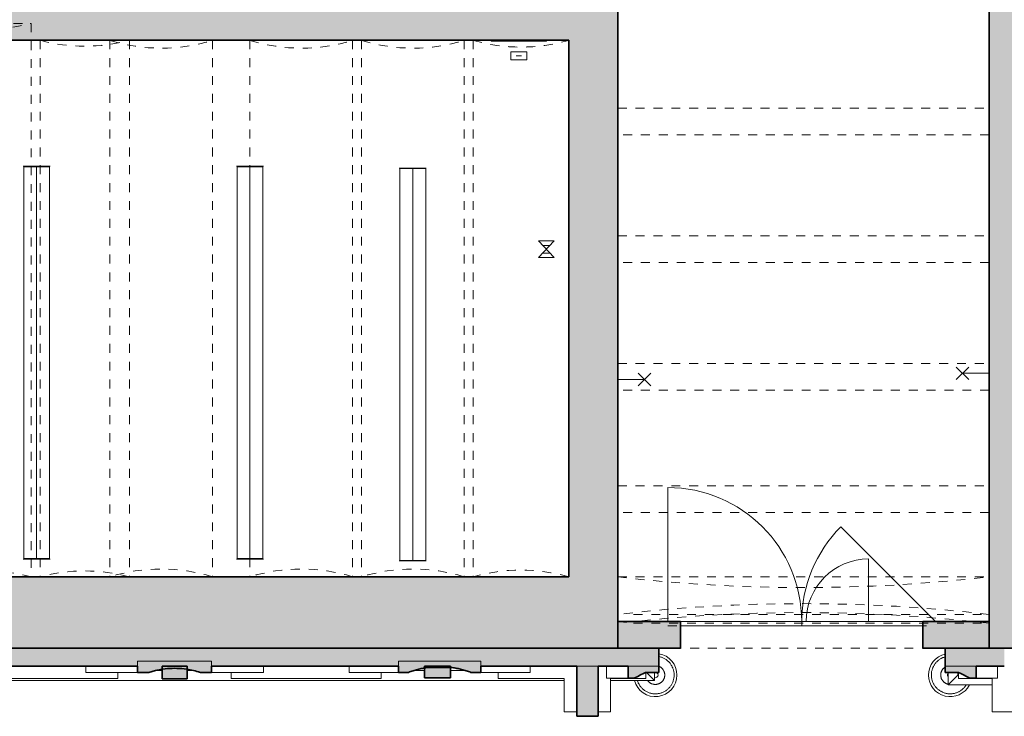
# Model space of a CAD drawing. Header units: metres. Extents: x -0.2 to 46.6, y -4.9 to 28.
# Tile 5 of 15: x 11 to 22, y -0.2 to 7.6. Entities that reach past the tile are written whole.
import ezdxf

# ---------------------------------------------------------------- set-up
doc = ezdxf.new("R2010")
doc.units = ezdxf.units.M
doc.linetypes.add('AV - Cerch_ 1 tecka 4mm', pattern=[0.006, 0.004, -0.001, 0, -0.001])
doc.layers.add('AV-SRAFY', color=7, linetype='Continuous', lineweight=35)
doc.layers.add('AV-STAVBA', color=7, linetype='Continuous', lineweight=18)

# ---------------------------------------------------------------- blocks, each defined once
blk = doc.blocks.new('GM_Otvor s klenutým nadpražím - 4160x5200-1335175-1NP mezipatro')
at = {"layer": 'AV-STAVBA', "color": 254, "linetype": 'AV - Cerch_ 1 tecka 4mm', "lineweight": 13, "true_color": 0xcccccc}
for p, q in [((-2.08, 0.45), (2.08, 0.45)), ((1.996, -0.07), (-1.996, -0.07))]:
    blk.add_line(p, q, dxfattribs=at)
for centre, start, end in [((0, 18.417), 263.3963, 276.6037), ((0, -18.037), 83.3963, 96.6037)]:
    blk.add_arc(centre, 18.087, start, end, dxfattribs=at)
blk = doc.blocks.new('DO_2_Ocel__členěné dřevěné vrata - 1500x1970-1358107-1NP mezipatro')
at = {"layer": 'AV-STAVBA', "color": 254, "true_color": 0xcccccc}
for p, q in [((-1.5, 1.65), (-1.5, 0.15)), ((1.5, 0.15), (0.439, 1.211)), ((0.75, 0.85), (0.75, 0.15)), ((-1.356, 0.15), (1.356, 0.15)), ((0, 0.15), (0, 0.1)), ((-1.356, 0.1), (1.356, 0.1))]:
    blk.add_line(p, q, dxfattribs=at)
at = {"layer": 'AV-STAVBA', "color": 254, "linetype": 'AV - Cerch_ 1 tecka 4mm', "true_color": 0xcccccc}
for p, q in [((-1.65, 0.15), (1.65, 0.15)), ((-1.5, 0.15), (1.5, 0.15)), ((-1.5, 0.1), (1.5, 0.1)), ((1.65, -0.15), (-1.65, -0.15))]:
    blk.add_line(p, q, dxfattribs=at)
at = {"layer": 'AV-STAVBA', "color": 254, "true_color": 0xcccccc}
for centre, radius, start, end in [((-1.5, 0.15), 1.5, 360, 90), ((1.5, 0.15), 1.5, 135, 180), ((0.75, 0.15), 0.7, 90, 180)]:
    blk.add_arc(centre, radius, start, end, dxfattribs=at)
blk = doc.blocks.new('GM_Void_valená klenba - GM_Void_valená klenba-1557068-1NP mezipatro')
at = {"layer": 'AV-STAVBA', "color": 254, "linetype": 'AV - Cerch_ 1 tecka 4mm', "lineweight": 13, "true_color": 0xcccccc}
for p, q in [((-0.5, 3.1), (-0.5, -3.1)), ((-0.5, 3.1), (0.5, 3.1)), ((0.5, 3.1), (0.5, -3.1)), ((-0.5, -3.1), (0.5, -3.1))]:
    blk.add_line(p, q, dxfattribs=at)
for centre, start, end in [((0, 4.964), 254.9853, 285.0147), ((0, -4.964), 74.9853, 105.0147)]:
    blk.add_arc(centre, 1.93, start, end, dxfattribs=at)
blk = doc.blocks.new('GM_Void_valená klenba - GM_Void_valená klenba-1557067-1NP mezipatro')
at = {"layer": 'AV-STAVBA', "color": 254, "linetype": 'AV - Cerch_ 1 tecka 4mm', "lineweight": 13, "true_color": 0xcccccc}
for p, q in [((-0.5, 3.005), (-0.5, -3.005)), ((-0.5, 3.005), (0.5, 3.005)), ((0.5, 3.005), (0.5, -3.005)), ((-0.5, -3.005), (0.5, -3.005))]:
    blk.add_line(p, q, dxfattribs=at)
for centre, start, end in [((0, 4.869), 254.9853, 285.0147), ((0, -4.869), 74.9853, 105.0147)]:
    blk.add_arc(centre, 1.93, start, end, dxfattribs=at)
blk = doc.blocks.new('GM_Void_valená klenba - GM_Void_valená klenba-1557066-1NP mezipatro')
at = {"layer": 'AV-STAVBA', "color": 254, "linetype": 'AV - Cerch_ 1 tecka 4mm', "lineweight": 13, "true_color": 0xcccccc}
for p, q in [((-0.575, 3.005), (-0.575, -3.005)), ((-0.575, 3.005), (0.575, 3.005)), ((0.575, 3.005), (0.575, -3.005)), ((-0.575, -3.005), (0.575, -3.005))]:
    blk.add_line(p, q, dxfattribs=at)
for centre, start, end in [((0, 4.847), 252.6668, 287.3332), ((0, -4.847), 72.6668, 107.3332)]:
    blk.add_arc(centre, 1.93, start, end, dxfattribs=at)
blk = doc.blocks.new('GM_Void_valená klenba - GM_Void_valená klenba-1557065-1NP mezipatro')
at = {"layer": 'AV-STAVBA', "color": 254, "linetype": 'AV - Cerch_ 1 tecka 4mm', "lineweight": 13, "true_color": 0xcccccc}
for p, q in [((-0.535, 3.005), (-0.535, -3.005)), ((-0.535, 3.005), (0.535, 3.005)), ((0.535, 3.005), (0.535, -3.005)), ((-0.535, -3.005), (0.535, -3.005))]:
    blk.add_line(p, q, dxfattribs=at)
for centre, start, end in [((0, 4.859), 253.9067, 286.0933), ((0, -4.859), 73.9067, 106.0933)]:
    blk.add_arc(centre, 1.93, start, end, dxfattribs=at)
blk = doc.blocks.new('SFR_Trám_obdelník - 300x380-1644687-1NP mezipatro')
at = {"layer": 'AV-STAVBA', "color": 254, "linetype": 'AV - Cerch_ 1 tecka 4mm', "lineweight": 13, "true_color": 0xcccccc}
for p, q in [((-2.08, -0.15), (-2.08, 0.15)), ((-2.08, 0.15), (2.08, 0.15)), ((2.08, 0.15), (2.08, -0.15)), ((2.08, -0.15), (-2.08, -0.15))]:
    blk.add_line(p, q, dxfattribs=at)
blk = doc.blocks.new('Zdobná fasáda 1NP - Zdobná fasáda 1NP-1554848-1NP mezipatro')
at = {"layer": 'AV-STAVBA', "true_color": 0xcccccc}
for points in [[(13.114, 0.278), (13.114, 0.403), (12.286, 0.403), (12.286, 0.278), (12.411, 0.278), (12.462, 0.293), (12.514, 0.304), (12.567, 0.314), (12.62, 0.32), (12.673, 0.323), (12.727, 0.323), (12.78, 0.32), (12.833, 0.314), (12.886, 0.304), (12.938, 0.293), (12.989, 0.278)], [(12.56, 0.206), (12.84, 0.206), (12.84, 0.348), (12.56, 0.348), (12.56, 0.321)], [(16.019, 0.278), (16.13, 0.278), (16.13, 0.403), (15.21, 0.403), (15.21, 0.278), (15.321, 0.278), (15.372, 0.295), (15.424, 0.31), (15.476, 0.323), (15.53, 0.332), (15.81, 0.332), (15.869, 0.321), (15.916, 0.31), (15.968, 0.295)], [(15.5, 0.215), (15.79, 0.215), (15.79, 0.348), (15.5, 0.348), (15.5, 0.321)], [(17.205, -0.214), (17.445, -0.214), (17.445, 0.348), (17.205, 0.348), (17.205, 0.321)]]:
    blk.add_hatch(color=254, dxfattribs=at).paths.add_polyline_path(points)
h = blk.add_hatch(color=254, dxfattribs=at)
h.paths.add_polyline_path([(17.82, 0.212), (17.848, 0.212), (17.977, 0.277), (18.126, 0.277), (18.126, 0.348), (17.781, 0.348), (17.781, 0.212)])
h.paths.add_polyline_path([(21.678, 0.212), (21.678, 0.348), (21.334, 0.348), (21.334, 0.277), (21.483, 0.277), (21.611, 0.212), (21.647, 0.212)])
at = {"layer": 'AV-STAVBA', "color": 254, "true_color": 0xcccccc}
for p, q in [((11.705, 0.348), (11.705, 0.278)), ((13.114, 0.403), (12.286, 0.403)), ((12.286, 0.403), (12.286, 0.348)), ((13.114, 0.348), (13.114, 0.403)), ((13.695, 0.278), (13.695, 0.348)), ((14.655, 0.348), (14.655, 0.278)), ((16.13, 0.403), (15.21, 0.403)), ((15.21, 0.403), (15.21, 0.348)), ((16.13, 0.348), (16.13, 0.403)), ((16.685, 0.278), (16.685, 0.348)), ((17.445, 0.348), (17.205, 0.348)), ((17.54, 0.348), (17.54, 0.212)), ((17.54, 0.212), (17.54, 0.348)), ((18.126, 0.348), (17.781, 0.348)), ((21.678, 0.348), (21.334, 0.348)), ((21.919, 0.348), (21.919, 0.212)), ((11.705, 0.278), (12.286, 0.278)), ((12.065, 0.278), (12.065, 0.208)), ((12.487, 0.298), (12.56, 0.298)), ((12.84, 0.298), (12.913, 0.298)), ((13.114, 0.278), (13.695, 0.278)), ((13.335, 0.208), (13.335, 0.278)), ((14.655, 0.278), (15.21, 0.278)), ((15.015, 0.278), (15.015, 0.208)), ((15.382, 0.298), (15.5, 0.298)), ((15.79, 0.298), (15.958, 0.298)), ((16.13, 0.278), (16.685, 0.278)), ((16.325, 0.208), (16.325, 0.278)), ((17.98, 0.277), (17.98, 0.208)), ((18.075, 0.188), (17.986, 0.277)), ((18.075, 0.276), (18.075, 0.188)), ((21.365, 0.138), (21.365, 0.276)), ((21.475, 0.248), (21.365, 0.138)), ((21.475, 0.248), (21.475, 0.277)), ((21.48, 0.248), (21.475, 0.248)), ((21.48, 0.208), (21.48, 0.277)), ((17.065, 0.188), (5.63, 0.188)), ((12.065, 0.208), (10.425, 0.208)), ((15.015, 0.208), (13.335, 0.208)), ((17.065, 0.208), (16.325, 0.208)), ((17.065, 0.208), (17.065, -0.165)), ((17.54, 0.212), (17.781, 0.212)), ((17.585, -0.165), (17.585, 0.208)), ((17.585, 0.208), (17.98, 0.208)), ((18.075, 0.188), (17.585, 0.188)), ((21.86, 0.138), (21.365, 0.138)), ((21.48, 0.208), (21.86, 0.208)), ((21.678, 0.212), (21.919, 0.212)), ((21.86, 0.208), (21.86, -0.165)), ((17.065, -0.165), (17.205, -0.165)), ((17.445, -0.165), (17.585, -0.165)), ((21.86, -0.165), (22.38, -0.165))]:
    blk.add_line(p, q, dxfattribs=at)
at = {"layer": 'AV-STAVBA', "color": 254, "lineweight": 35, "true_color": 0xcccccc}
for p, q in [((12.286, 0.348), (12.286, 0.278)), ((12.56, 0.348), (12.56, 0.206)), ((12.84, 0.348), (12.56, 0.348)), ((12.84, 0.206), (12.84, 0.348)), ((13.114, 0.278), (13.114, 0.348)), ((15.21, 0.348), (15.21, 0.278)), ((15.5, 0.348), (15.5, 0.215)), ((15.79, 0.348), (15.5, 0.348)), ((15.53, 0.332), (15.81, 0.332)), ((15.79, 0.215), (15.79, 0.348)), ((16.13, 0.278), (16.13, 0.348)), ((17.205, 0.348), (17.205, -0.214)), ((17.445, -0.214), (17.445, 0.348)), ((17.781, 0.348), (17.781, 0.212)), ((18.126, 0.277), (18.126, 0.348)), ((21.334, 0.348), (21.334, 0.277)), ((21.678, 0.212), (21.678, 0.348)), ((12.286, 0.278), (12.411, 0.278)), ((12.989, 0.278), (13.114, 0.278)), ((15.21, 0.278), (15.321, 0.278)), ((16.019, 0.278), (16.13, 0.278)), ((17.977, 0.277), (18.126, 0.277)), ((21.334, 0.277), (21.483, 0.277)), ((12.56, 0.206), (12.84, 0.206)), ((15.5, 0.215), (15.79, 0.215)), ((17.781, 0.212), (17.848, 0.212)), ((21.611, 0.212), (21.678, 0.212)), ((17.205, -0.214), (17.445, -0.214))]:
    blk.add_line(p, q, dxfattribs=at)
at = {"layer": 'AV-STAVBA', "color": 254, "true_color": 0xcccccc, "flags": 128}
for points in [[(18.297, 0.248), (18.296, 0.257), (18.296, 0.265), (18.295, 0.273), (18.294, 0.282), (18.292, 0.29), (18.291, 0.298), (18.288, 0.306), (18.286, 0.314), (18.283, 0.322), (18.28, 0.33), (18.276, 0.338), (18.273, 0.345), (18.269, 0.353), (18.264, 0.36), (18.26, 0.367), (18.255, 0.374), (18.25, 0.381), (18.244, 0.387), (18.239, 0.393), (18.233, 0.399), (18.226, 0.405), (18.22, 0.411), (18.214, 0.416), (18.207, 0.421), (18.2, 0.425), (18.193, 0.43), (18.185, 0.434), (18.178, 0.438), (18.17, 0.441), (18.162, 0.445), (18.154, 0.447), (18.146, 0.45), (18.138, 0.452), (18.13, 0.454), (18.126, 0.455)], [(21.334, 0.452), (21.332, 0.451), (21.324, 0.449), (21.316, 0.446), (21.308, 0.443), (21.301, 0.44), (21.293, 0.436), (21.286, 0.432), (21.278, 0.428), (21.271, 0.423), (21.264, 0.419), (21.258, 0.413), (21.251, 0.408), (21.245, 0.402), (21.239, 0.397), (21.233, 0.391), (21.227, 0.384), (21.222, 0.378), (21.217, 0.371), (21.212, 0.364), (21.208, 0.357), (21.204, 0.35), (21.2, 0.342), (21.196, 0.334), (21.193, 0.327), (21.19, 0.319), (21.187, 0.311), (21.185, 0.303), (21.183, 0.295), (21.181, 0.286), (21.18, 0.278), (21.179, 0.27), (21.178, 0.261), (21.178, 0.253), (21.178, 0.248)], [(18.192, 0.248), (18.191, 0.252), (18.191, 0.257), (18.191, 0.261), (18.19, 0.265), (18.189, 0.269), (18.189, 0.273), (18.187, 0.277), (18.186, 0.281), (18.185, 0.285), (18.183, 0.289), (18.181, 0.293), (18.18, 0.297), (18.178, 0.301), (18.175, 0.304), (18.173, 0.308), (18.171, 0.311), (18.168, 0.315), (18.165, 0.318), (18.162, 0.321), (18.159, 0.324), (18.156, 0.327), (18.153, 0.33), (18.15, 0.332), (18.146, 0.335), (18.143, 0.337), (18.139, 0.339), (18.136, 0.341), (18.132, 0.343), (18.128, 0.345), (18.126, 0.346)], [(21.333, 0.338), (21.33, 0.336), (21.326, 0.334), (21.323, 0.331), (21.32, 0.328), (21.316, 0.326), (21.313, 0.323), (21.31, 0.32), (21.308, 0.316), (21.305, 0.313), (21.302, 0.31), (21.3, 0.306), (21.298, 0.303), (21.296, 0.299), (21.294, 0.295), (21.292, 0.291), (21.29, 0.288), (21.289, 0.284), (21.287, 0.28), (21.286, 0.276), (21.285, 0.271), (21.284, 0.267), (21.284, 0.263), (21.283, 0.259), (21.283, 0.255), (21.283, 0.25), (21.283, 0.248)], [(17.884, 0.188), (17.886, 0.182), (17.889, 0.174), (17.892, 0.166), (17.895, 0.158), (17.899, 0.151), (17.903, 0.144), (17.907, 0.136), (17.912, 0.129), (17.917, 0.122), (17.922, 0.116), (17.927, 0.109), (17.933, 0.103), (17.939, 0.097), (17.945, 0.091), (17.952, 0.086), (17.958, 0.081), (17.965, 0.076), (17.972, 0.071), (17.979, 0.067), (17.987, 0.062), (17.994, 0.059), (18.002, 0.055), (18.01, 0.052), (18.017, 0.049), (18.025, 0.046), (18.034, 0.044), (18.042, 0.042), (18.05, 0.041), (18.058, 0.039), (18.067, 0.038), (18.075, 0.038), (18.084, 0.038), (18.092, 0.038), (18.1, 0.038), (18.109, 0.039), (18.117, 0.04), (18.125, 0.041), (18.134, 0.043), (18.142, 0.045), (18.15, 0.048), (18.158, 0.05), (18.166, 0.053), (18.174, 0.057), (18.181, 0.06), (18.189, 0.064), (18.196, 0.069), (18.203, 0.073), (18.21, 0.078), (18.217, 0.083), (18.223, 0.088), (18.229, 0.094), (18.235, 0.1), (18.241, 0.106), (18.247, 0.112), (18.252, 0.119), (18.257, 0.126), (18.262, 0.132), (18.266, 0.14), (18.271, 0.147), (18.274, 0.154), (18.278, 0.162), (18.281, 0.17), (18.284, 0.178), (18.287, 0.186), (18.289, 0.194), (18.291, 0.202), (18.293, 0.21), (18.294, 0.218), (18.295, 0.227), (18.296, 0.235), (18.296, 0.244), (18.297, 0.248)], [(17.999, 0.188), (18.001, 0.185), (18.004, 0.182), (18.006, 0.179), (18.009, 0.175), (18.012, 0.172), (18.015, 0.17), (18.019, 0.167), (18.022, 0.164), (18.025, 0.162), (18.029, 0.159), (18.032, 0.157), (18.036, 0.155), (18.04, 0.153), (18.044, 0.151), (18.048, 0.15), (18.052, 0.148), (18.056, 0.147), (18.06, 0.146), (18.064, 0.145), (18.068, 0.144), (18.072, 0.143), (18.076, 0.143), (18.081, 0.143), (18.085, 0.143), (18.089, 0.143), (18.093, 0.143), (18.097, 0.143), (18.102, 0.144), (18.106, 0.144), (18.11, 0.145), (18.114, 0.146), (18.118, 0.148), (18.122, 0.149), (18.126, 0.15), (18.13, 0.152), (18.134, 0.154), (18.137, 0.156), (18.141, 0.158), (18.145, 0.16), (18.148, 0.163), (18.151, 0.165), (18.155, 0.168), (18.158, 0.171), (18.161, 0.174), (18.164, 0.177), (18.167, 0.18), (18.169, 0.183), (18.172, 0.187), (18.174, 0.19), (18.176, 0.194), (18.179, 0.197), (18.18, 0.201), (18.182, 0.205), (18.184, 0.209), (18.185, 0.213), (18.187, 0.217), (18.188, 0.221), (18.189, 0.225), (18.19, 0.229), (18.19, 0.233), (18.191, 0.237), (18.191, 0.242), (18.192, 0.246), (18.192, 0.248)], [(21.178, 0.248), (21.178, 0.24), (21.178, 0.231), (21.179, 0.223), (21.18, 0.215), (21.182, 0.206), (21.184, 0.198), (21.186, 0.19), (21.188, 0.182), (21.191, 0.174), (21.194, 0.166), (21.198, 0.158), (21.202, 0.151), (21.206, 0.144), (21.21, 0.136), (21.214, 0.129), (21.219, 0.122), (21.225, 0.116), (21.23, 0.109), (21.236, 0.103), (21.242, 0.097), (21.248, 0.091), (21.254, 0.086), (21.261, 0.081), (21.268, 0.076), (21.275, 0.071), (21.282, 0.067), (21.289, 0.062), (21.297, 0.059), (21.304, 0.055), (21.312, 0.052), (21.32, 0.049), (21.328, 0.046), (21.336, 0.044), (21.344, 0.042), (21.353, 0.041), (21.361, 0.039), (21.369, 0.038), (21.378, 0.038), (21.386, 0.038), (21.395, 0.038), (21.403, 0.038), (21.411, 0.039), (21.42, 0.04), (21.428, 0.041), (21.436, 0.043), (21.444, 0.045), (21.452, 0.048), (21.46, 0.05), (21.468, 0.053), (21.476, 0.057), (21.484, 0.06), (21.491, 0.064), (21.498, 0.069), (21.505, 0.073), (21.512, 0.078), (21.519, 0.083), (21.526, 0.088), (21.532, 0.094), (21.538, 0.1), (21.544, 0.106), (21.549, 0.112), (21.555, 0.119), (21.56, 0.126), (21.564, 0.132), (21.568, 0.138)], [(21.283, 0.248), (21.283, 0.244), (21.283, 0.24), (21.283, 0.236), (21.284, 0.231), (21.285, 0.227), (21.286, 0.223), (21.287, 0.219), (21.288, 0.215), (21.289, 0.211), (21.291, 0.207), (21.293, 0.203), (21.295, 0.199), (21.297, 0.196), (21.299, 0.192), (21.301, 0.189), (21.304, 0.185), (21.306, 0.182), (21.309, 0.179), (21.312, 0.175), (21.315, 0.172), (21.318, 0.17), (21.321, 0.167), (21.324, 0.164), (21.328, 0.162), (21.331, 0.159), (21.335, 0.157), (21.339, 0.155), (21.342, 0.153), (21.346, 0.151), (21.35, 0.15), (21.354, 0.148), (21.358, 0.147), (21.362, 0.146), (21.365, 0.145)]]:
    blk.add_lwpolyline(points, dxfattribs=at)
at = {"layer": 'AV-STAVBA', "color": 254, "true_color": 0xcccccc}
for centre, radius, start, end in [((18.086, 0.248), 0.242, 360, 80.4162), ((21.388, 0.248), 0.242, 103.0838, 180), ((18.086, 0.248), 0.242, 194.3944, 360), ((18.086, 0.248), 0.0301, 360, 112.2891), ((18.086, 0.248), 0.0301, 247.8273, 360), ((21.388, 0.248), 0.242, 180, 332.9023), ((21.388, 0.248), 0.0301, 144, 180), ((21.388, 0.248), 0.0301, 180, 216)]:
    blk.add_arc(centre, radius, start, end, dxfattribs=at)
at = {"layer": 'AV-STAVBA', "color": 254, "lineweight": 35, "true_color": 0xcccccc}
for points in [[(15.321, 0.278), (15.338, 0.284), (15.372, 0.296), (15.424, 0.311), (15.476, 0.323), (15.512, 0.33), (15.53, 0.332)], [(15.81, 0.332), (15.828, 0.33), (15.864, 0.323), (15.916, 0.311), (15.968, 0.296), (16.002, 0.284), (16.019, 0.278)], [(17.848, 0.212), (17.87, 0.223), (17.912, 0.245), (17.955, 0.267), (17.977, 0.277)], [(21.483, 0.277), (21.504, 0.267), (21.547, 0.245), (21.59, 0.223), (21.611, 0.212)]]:
    blk.add_open_spline(points, degree=3, dxfattribs=at)
blk.add_open_spline([(12.411, 0.278), (12.428, 0.283), (12.462, 0.293), (12.532, 0.309), (12.62, 0.322), (12.727, 0.325), (12.824, 0.316), (12.912, 0.3), (12.963, 0.286), (12.989, 0.278)], degree=3, knots=[0, 0, 0, 0, 0.090909, 0.181818, 0.363636, 0.545455, 0.727273, 0.863636, 1, 1, 1, 1], dxfattribs=at)
blk = doc.blocks.new('GM_Otvor s klenutým nadpražím - 4160x5200-1561804-1NP mezipatro')
at = {"layer": 'AV-STAVBA', "color": 254, "linetype": 'AV - Cerch_ 1 tecka 4mm', "lineweight": 13, "true_color": 0xcccccc}
for p, q in [((-2.08, 0.4), (2.08, 0.4)), ((1.996, -0.02), (-1.996, -0.02))]:
    blk.add_line(p, q, dxfattribs=at)
for centre, start, end in [((0, 18.367), 263.3963, 276.6037), ((0, -17.987), 83.3963, 96.6037)]:
    blk.add_arc(centre, 18.087, start, end, dxfattribs=at)
blk = doc.blocks.new('D0089 - 1514 - OÚPSŘ_Benešova_rvt-1-1NP mezipatro')
at = {"layer": 'AV-SRAFY', "lineweight": 18, "true_color": 0xcccccc}
for points in [[(17.165, 7.358), (17.665, 7.358), (17.665, 13.848), (17.415, 13.848), (17.415, 14.048), (17.165, 14.048), (17.165, 8.038)], [(22.405, 1.348), (22.405, 8.528), (21.825, 8.528), (21.825, 1.348), (21.902, 1.348)], [(17.165, 7.358), (17.165, 8.038), (10.655, 8.038), (10.655, 7.548), (10.455, 7.548), (10.455, 7.358), (17.115, 7.358)], [(17.115, 1.348), (17.665, 1.348), (17.665, 7.358), (17.115, 7.358), (17.115, 1.766)], [(11.951, 0.548), (17.115, 0.548), (17.115, 1.348), (5.44, 1.348), (5.44, 0.548), (11.696, 0.548)], [(17.455, 0.348), (17.455, 0.548), (5.445, 0.548), (5.445, 0.348), (6.466, 0.348), (6.466, 0.403), (7.294, 0.403), (7.294, 0.348), (9.376, 0.348), (9.376, 0.403), (10.204, 0.403), (10.204, 0.348), (12.286, 0.348), (12.286, 0.403), (13.114, 0.403), (13.114, 0.348), (15.21, 0.348), (15.21, 0.403), (16.13, 0.403), (16.13, 0.348), (17.445, 0.348)]]:
    blk.add_hatch(color=254, dxfattribs=at).paths.add_polyline_path(points)
h = blk.add_hatch(color=254, dxfattribs=at)
h.paths.add_polyline_path([(21.825, 0.548), (22.405, 0.548), (22.405, 1.348), (21.825, 1.348), (21.825, 0.682)])
h.paths.add_polyline_path([(17.309, 0.548), (17.665, 0.548), (17.665, 1.348), (17.115, 1.348), (17.115, 0.548)])
h = blk.add_hatch(color=254, dxfattribs=at)
h.paths.add_polyline_path([(21.081, 0.548), (21.825, 0.548), (21.825, 0.848), (21.081, 0.848), (21.081, 0.682)])
h.paths.add_polyline_path([(17.82, 0.548), (18.369, 0.548), (18.369, 0.848), (17.665, 0.848), (17.665, 0.548)])
h = blk.add_hatch(color=254, dxfattribs=at)
h.paths.add_polyline_path([(21.902, 0.348), (21.995, 0.348), (21.995, 0.548), (21.334, 0.548), (21.334, 0.348), (21.678, 0.348)])
h.paths.add_polyline_path([(18.126, 0.348), (18.126, 0.548), (17.455, 0.548), (17.455, 0.348), (18.075, 0.348)])
at = {"layer": 'AV-STAVBA', "color": 254, "lineweight": 35, "true_color": 0xcccccc}
for p, q in [((17.665, 7.358), (17.665, 13.848)), ((21.825, 8.528), (21.825, 1.348)), ((10.455, 7.358), (17.115, 7.358)), ((17.115, 7.358), (17.115, 1.348)), ((17.665, 1.348), (17.665, 7.358)), ((17.115, 1.348), (5.44, 1.348)), ((17.665, 0.548), (17.665, 1.348)), ((21.825, 1.348), (21.825, 0.548)), ((18.369, 0.848), (17.665, 0.848)), ((17.665, 0.848), (17.665, 0.548)), ((18.369, 0.548), (18.369, 0.848)), ((21.825, 0.848), (21.081, 0.848)), ((21.081, 0.848), (21.081, 0.548)), ((21.825, 0.548), (21.825, 0.848)), ((5.44, 0.548), (17.115, 0.548)), ((17.455, 0.548), (5.445, 0.548)), ((17.115, 0.548), (17.665, 0.548)), ((18.126, 0.548), (17.455, 0.548)), ((17.665, 0.548), (18.369, 0.548)), ((18.126, 0.348), (18.126, 0.548)), ((21.081, 0.548), (21.825, 0.548)), ((21.995, 0.548), (21.334, 0.548)), ((21.334, 0.548), (21.334, 0.348)), ((21.825, 0.548), (22.405, 0.548)), ((10.204, 0.348), (12.286, 0.348)), ((13.114, 0.348), (15.21, 0.348)), ((16.13, 0.348), (17.205, 0.348)), ((17.445, 0.348), (17.455, 0.348)), ((17.455, 0.348), (17.781, 0.348)), ((21.678, 0.348), (21.995, 0.348))]:
    blk.add_line(p, q, dxfattribs=at)
at = {"layer": 'AV-STAVBA', "color": 254, "true_color": 0xcccccc}
for p, q in [((12.286, 0.348), (12.286, 0.403)), ((12.286, 0.403), (13.114, 0.403)), ((13.114, 0.403), (13.114, 0.348)), ((15.21, 0.348), (15.21, 0.403)), ((15.21, 0.403), (16.13, 0.403)), ((16.13, 0.403), (16.13, 0.348)), ((17.205, 0.348), (17.445, 0.348)), ((17.781, 0.348), (18.126, 0.348)), ((21.334, 0.348), (21.678, 0.348))]:
    blk.add_line(p, q, dxfattribs=at)
at = {"layer": 'AV-STAVBA', "color": 254, "linetype": 'AV - Cerch_ 1 tecka 4mm', "lineweight": 13, "true_color": 0xcccccc}
for name, p in [('GM_Void_valená klenba - GM_Void_valená klenba-1557068-1NP mezipatro', (10.595, 4.448)), ('GM_Void_valená klenba - GM_Void_valená klenba-1557067-1NP mezipatro', (11.695, 4.353)), ('GM_Void_valená klenba - GM_Void_valená klenba-1557066-1NP mezipatro', (12.55, 4.353)), ('GM_Void_valená klenba - GM_Void_valená klenba-1557066-1NP mezipatro', (14.12, 4.353)), ('GM_Void_valená klenba - GM_Void_valená klenba-1557066-1NP mezipatro', (15.37, 4.353)), ('GM_Void_valená klenba - GM_Void_valená klenba-1557065-1NP mezipatro', (16.58, 4.353)), ('SFR_Trám_obdelník - 300x380-1644687-1NP mezipatro', (19.745, 6.448)), ('SFR_Trám_obdelník - 300x380-1644687-1NP mezipatro', (19.745, 5.018)), ('SFR_Trám_obdelník - 300x380-1644687-1NP mezipatro', (19.745, 3.588)), ('SFR_Trám_obdelník - 300x380-1644687-1NP mezipatro', (19.745, 2.218)), ('DO_2_Ocel__členěné dřevěné vrata - 1500x1970-1358107-1NP mezipatro', (19.725, 0.698)), ('GM_Otvor s klenutým nadpražím - 4160x5200-1335175-1NP mezipatro', (19.745, 0.898)), ('GM_Otvor s klenutým nadpražím - 4160x5200-1561804-1NP mezipatro', (19.745, 0.948)), ('Zdobná fasáda 1NP - Zdobná fasáda 1NP-1554848-1NP mezipatro', (0, 0))]:
    blk.add_blockref(name, p, dxfattribs=at)
blk = doc.blocks.new('EE_Rozvaděč zapuštěný do stěny - 600x900-860091-1NP mezipatro')
at = {"layer": 'AV-STAVBA'}
for p, q in [((16.247, 7.358), (16.247, 7.348)), ((16.867, 7.348), (16.247, 7.348)), ((16.867, 7.348), (16.867, 7.358))]:
    blk.add_line(p, q, dxfattribs=at)
at = {"layer": 'AV-STAVBA', "color": 5, "lineweight": 13, "true_color": 0x0000ff}
for p, q in [((16.467, 7.228), (16.467, 7.138)), ((16.647, 7.228), (16.467, 7.228)), ((16.527, 7.183), (16.587, 7.183)), ((16.647, 7.138), (16.647, 7.228)), ((16.467, 7.138), (16.647, 7.138))]:
    blk.add_line(p, q, dxfattribs=at)
blk = doc.blocks.new('LF_Závěsné lineární svítidlo - 4400x300-910872-1NP mezipatro')
at = {"layer": 'AV-STAVBA', "color": 5, "true_color": 0x0000ff}
for p, q in [((-2.2, -0.15), (-2.2, 0.15)), ((-2.195, -0.145), (-2.195, 0.145)), ((-2.195, 0.145), (2.195, 0.145)), ((2.195, 0.145), (2.195, -0.145)), ((2.2, 0.15), (2.2, -0.15)), ((2.2, 0), (-2.2, 0)), ((2.195, -0.145), (-2.195, -0.145))]:
    blk.add_line(p, q, dxfattribs=at)
blk = doc.blocks.new('LF_Závěsné lineární svítidlo - 4400x300-V14-1NP mezipatro')
at = {"layer": 'AV-STAVBA', "color": 5, "true_color": 0x0000ff}
for p, q in [((15.518, 5.927), (15.218, 5.927)), ((15.514, 5.922), (15.224, 5.922)), ((15.224, 5.922), (15.224, 1.532)), ((15.368, 1.527), (15.368, 5.927)), ((15.514, 1.532), (15.514, 5.922)), ((15.514, 5.922), (15.514, 5.922)), ((15.218, 1.527), (15.518, 1.527)), ((15.224, 1.532), (15.514, 1.532)), ((15.514, 1.532), (15.514, 1.532))]:
    blk.add_line(p, q, dxfattribs=at)
blk = doc.blocks.new('LF_Svítidlo nouzové nástěnné - Svítidlo nástěnné_nouzové-V30-1NP mezipatro')
at = {"layer": 'AV-STAVBA', "color": 5, "true_color": 0x0000ff}
for p, q in [((16.953, 4.924), (16.776, 5.113)), ((16.953, 5.113), (16.776, 4.924)), ((16.953, 5.113), (16.776, 5.113)), ((16.905, 5.061), (16.824, 5.061)), ((16.905, 4.975), (16.824, 4.975)), ((16.953, 4.924), (16.776, 4.924))]:
    blk.add_line(p, q, dxfattribs=at)
blk = doc.blocks.new('LF_kulový vrchlík - 150_40-V23-1NP mezipatro')
at = {"layer": 'AV-STAVBA', "color": 5, "true_color": 0x0000ff}
for p, q in [((0.416, 20.75), (0.715, 20.75)), ((0.644, 20.68), (0.786, 20.821)), ((0.644, 20.821), (0.786, 20.68))]:
    blk.add_line(p, q, dxfattribs=at)

msp = doc.modelspace()

# ---------------------------------------------------------------- block references
at = {"lineweight": 5}
msp.add_blockref('D0089 - 1514 - OÚPSŘ_Benešova_rvt-1-1NP mezipatro', (0, 0), dxfattribs=at)
at = {"layer": 'AV-STAVBA', "color": 5, "lineweight": 13, "true_color": 0x0000ff}
msp.add_blockref('EE_Rozvaděč zapuštěný do stěny - 600x900-860091-1NP mezipatro', (0, 0), dxfattribs=at)
at = {"layer": 'AV-STAVBA', "color": 5, "true_color": 0x0000ff, "extrusion": (0, 0, -1)}
for p, rotation in [((-11.155, 3.747), 90.00000000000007), ((-13.545, 3.747), 269.9999999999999)]:
    msp.add_blockref('LF_Závěsné lineární svítidlo - 4400x300-910872-1NP mezipatro', p, dxfattribs=dict(at, rotation=rotation))
at = {"layer": 'AV-STAVBA', "color": 5, "true_color": 0x0000ff}
for name, p in [('LF_Závěsné lineární svítidlo - 4400x300-V14-1NP mezipatro', (0, 0)), ('LF_Svítidlo nouzové nástěnné - Svítidlo nástěnné_nouzové-V30-1NP mezipatro', (0, 0)), ('LF_kulový vrchlík - 150_40-V23-1NP mezipatro', (17.25, -17.193))]:
    msp.add_blockref(name, p, dxfattribs=at)
at = {"layer": 'AV-STAVBA', "color": 5, "true_color": 0x0000ff, "rotation": 180}
msp.add_blockref('LF_kulový vrchlík - 150_40-V23-1NP mezipatro', (22.24, 24.378), dxfattribs=at)

doc.saveas('drawing.dxf')
